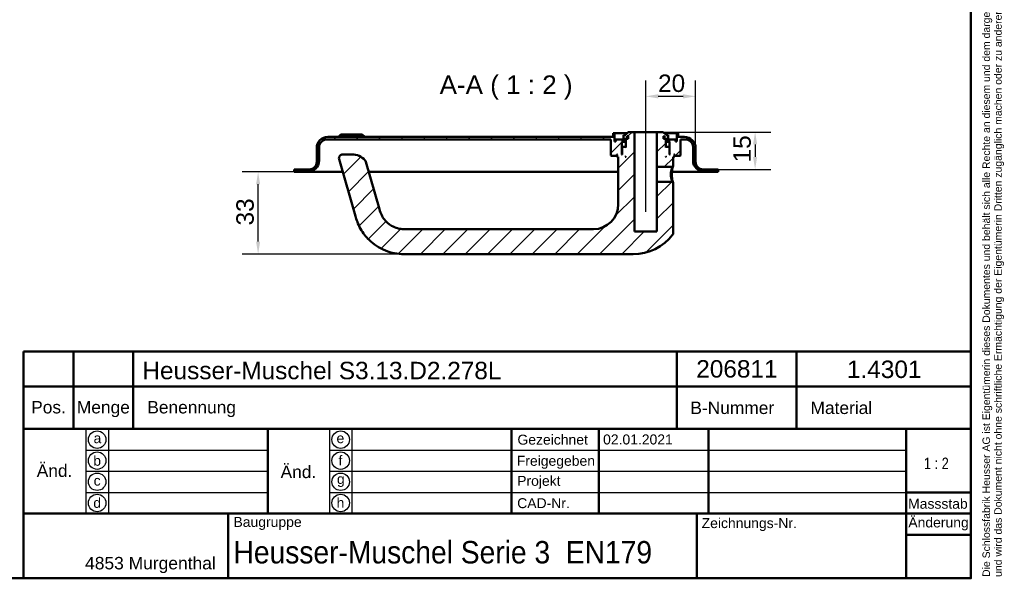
# Model space of a CAD drawing. Header units: millimetres. Extents: x 20 to 833, y 20 to 574.
# Tile 6 of 7: x 438 to 833, y 20 to 244. Entities that reach past the tile are written whole.
import ezdxf
from ezdxf.enums import TextEntityAlignment as Align

# ---------------------------------------------------------------- set-up
doc = ezdxf.new("R2010")
doc.units = ezdxf.units.MM
doc.header["$LTSCALE"] = 2
for name, color, linetype, lineweight in [('Bemaßungen(DIN)', 7, 'Continuous', 25), ('Mittellinie(DIN)', 7, 'Continuous', 25), ('Sichtbare Kanten(DIN)', 7, 'Continuous', 50), ('Skizziergeometrie(DIN)', 7, 'Continuous', 50), ('Skizzierlinie(DIN)', 7, 'Continuous', 25), ('Symbole(DIN)', 7, 'Continuous', 25)]:
    doc.layers.add(name, color=color, linetype=linetype, lineweight=lineweight)
doc.layers.add('Schraffur', color=179, linetype='Continuous', lineweight=9, true_color=0x1e1e47)
doc.styles.add('Aktuell-DIN', font='arial.ttf')
doc.styles.add('Aktuell-DINGroßer Text', font='arial.ttf')
doc.styles.add('STANDARD-DIN~0', font='arial.ttf')
doc.styles.add('Textstil10', font='arial.ttf')
doc.styles.add('Textstil41', font='arial.ttf', dxfattribs={"width": 0.8})
doc.styles.add('Textstil83', font='arial.ttf', dxfattribs={"width": 0.8})
doc.dimstyles.new('CAD-LAN', dxfattribs={"dimscale": 2, "dimtxt": 3.5, "dimasz": 2.5, "dimexe": 3.175, "dimexo": 0, "dimgap": 0.8, "dimtad": 1, "dimrnd": 1e-08, "dimtxsty": 'STANDARD-DIN~0', "dimcen": 0.09, "dimdle": 10, "dimclrd": 250, "dimclre": 250, "dimclrt": 250, "dimadec": 0, "dimazin": 2, "dimtfac": 1, "dimtmove": 0, "dimatfit": 3, "dimfxl": 1, "dimtolj": 1, "dimtzin": 0, "dimlwd": 25, "dimlwe": 25, "dimarcsym": 0})

# ---------------------------------------------------------------- blocks, each defined once
blk = doc.blocks.new('Ränder Standardrahmen')
at = {"layer": 'Skizziergeometrie(DIN)', "flags": 128}
blk.add_lwpolyline([(10, 10), (10, 287), (410, 287), (410, 10), (10, 10)], dxfattribs=at)
blk = doc.blocks.new('Schriftfelder Heusser')
at = {"layer": 'Skizziergeometrie(DIN)'}
for p, q in [((101, 229.92), (101, 236.92)), ((101, 236.92), (291, 236.92)), ((111, 229.92), (111, 236.92)), ((123, 229.92), (123, 236.92)), ((232, 229.92), (232, 236.92)), ((256, 229.92), (256, 236.92)), ((291, 236.92), (291, 229.92)), ((101, 191.42), (101, 229.92)), ((101, 229.92), (291, 229.92)), ((111, 229.92), (111, 221.42)), ((123, 229.92), (123, 221.42)), ((232, 229.92), (232, 221.42)), ((256, 229.92), (256, 221.42)), ((291, 229.92), (291, 191.42)), ((101, 221.42), (291, 221.42)), ((150, 221.42), (150, 204.42)), ((198.85, 221.42), (198.85, 204.42)), ((216.35, 221.42), (216.35, 204.42)), ((238.35, 221.42), (238.35, 204.42)), ((278, 221.42), (278, 191.42)), ((278, 208.67), (291, 208.67)), ((101, 204.42), (291, 204.42)), ((142, 204.42), (142, 191.42)), ((236, 204.42), (236, 191.42)), ((278, 200.17), (291, 200.17)), ((291, 191.42), (101, 191.42))]:
    blk.add_line(p, q, dxfattribs=at)
at = {"layer": 'Skizzierlinie(DIN)'}
for p, q in [((113.5, 221.42), (113.5, 204.42)), ((118, 221.42), (118, 204.42)), ((162.35, 221.42), (162.35, 204.42)), ((166.85, 221.42), (166.85, 204.42)), ((113.5, 217.17), (150, 217.17)), ((162.35, 217.17), (278, 217.17)), ((113.5, 212.92), (150, 212.92)), ((162.35, 212.92), (278, 212.92)), ((113.5, 208.67), (150, 208.67)), ((162.35, 208.67), (278, 208.67))]:
    blk.add_line(p, q, dxfattribs=at)
for centre in [(115.75, 219.25), (164.6, 219.25), (115.75, 215.04), (164.6, 215.04), (115.75, 210.79), (164.6, 210.79), (115.75, 206.54), (164.6, 206.54)]:
    blk.add_circle(centre, 1.75, dxfattribs=at)
at = {"layer": 'Symbole(DIN)', "color": 7, "insert": (293.33, 191.7), "char_height": 1.5, "width": 182.3003, "attachment_point": 1, "rotation": 90, "line_spacing_factor": 0.944221, "style": 'Aktuell-DIN'}
blk.add_mtext('\\fArial|b0|i0;\\H1.5000;Die Schlossfabrik Heusser AG ist Eigentümerin dieses Dokumentes und behält sich alle Rechte an diesem und dem dargestellten Gegenstand vor. Der Empfänger anerkennt diese Rechte\\Pund wird das Dokument nicht ohne schriftliche Ermächtigung der Eigentümerin Dritten zugänglich machen oder zu anderen Zwecken verwenden, zu dem es ihm übergeben worden ist.\\P ', dxfattribs=at)
at = {"layer": 'Symbole(DIN)', "color": 179, "true_color": 0x262659, "style": 'Aktuell-DIN'}
for s, insert, char_height, attachment_point in [('B-Nummer', (234.74, 225.62), 2.489, 4), ('Material', (265.02, 225.62), 2.489, 5), ('Pos.', (106, 227), 2.489, 2), ('Menge', (117, 227), 2.489, 2), ('Benennung', (125.81, 225.38), 2.489, 4), ('\\fArial|b0|i0;a', (115.81, 219.53), 2, 5), ('\\fArial|b0|i0;e', (164.54, 219.53), 2, 5), ('\\fArial|b0|i0;Gezeichnet', (200.05, 219.23), 2, 4), ('\\fArial|b0|i0;b', (115.75, 215), 2, 5), ('\\fArial|b0|i0;f', (164.55, 215.06), 2, 5), ('\\fArial|b0|i0;Freigegeben', (199.92, 216), 2, 1), ('\\fArial|b0|i0;c', (115.75, 211.01), 2, 5), ('\\fArial|b0|i0;g', (164.63, 211.05), 2, 5), ('\\fArial|b0|i0;Projekt', (200, 211.98), 2, 1), ('\\fArial|b0|i0;d', (115.76, 206.55), 2, 5), ('\\fArial|b0|i0;h', (164.55, 206.57), 2, 5), ('\\fArial|b0|i0;CAD-Nr.', (200, 207.5), 2, 1), ('\\fArial|b0|i0;\\H2.0000;Massstab', (284.39, 206.37), 2, 5), ('\\fArial|b0|i0;\\H2.0000;Baugruppe', (143.1, 203.73), 2, 1), ('\\fArial|b0|i0;Zeichnungs-Nr.', (237, 203.5), 2, 1), ('\\fArial|b0|i0;\\H2.5000;4853 Murgenthal', (113.33, 192.46), 2.5, 7)]:
    blk.add_mtext(s, dxfattribs=dict(at, insert=insert, char_height=char_height, attachment_point=attachment_point))
at = {"layer": 'Symbole(DIN)', "color": 179, "true_color": 0x262659, "attachment_point": 5, "style": 'Aktuell-DIN'}
for s, insert, char_height, width in [('Änd.', (107.21, 213), 2.489, 12.3494), ('Änd.', (156.12, 212.76), 2.489, 12.3494), ('\\fArial|b0|i0;Änderung', (284.51, 202.33), 2, 12.1143)]:
    blk.add_mtext(s, dxfattribs=dict(at, insert=insert, char_height=char_height, width=width))
at = {"layer": 'Symbole(DIN)', "color": 7, "insert": (143.1, 196.62), "char_height": 4.5, "width": 90.18, "attachment_point": 4, "style": 'Aktuell-DIN'}
blk.add_mtext('\\fArial|b0|i0;\\W0.90;\\H4.5000;Heusser-Muschel Serie 3  EN179', dxfattribs=at)
at = {"layer": 'Symbole(DIN)', "color": 179, "true_color": 0x262659, "style": 'Textstil10'}
blk.add_attdef('ERSTELLUNGSDATUM_001', (217.23, 218.29), '', height=2, dxfattribs=at)
at = {"layer": 'Symbole(DIN)', "color": 179, "true_color": 0x262659}
for tag, height, style, p in [('AUTOR', 2.49, 'Aktuell-DIN', (240.03, 219.26)), ('KONTROLLDATUM', 2, 'Textstil10', (217.42, 215.04)), ('KONTROLLIERT_VON', 2, 'Textstil10', (239.98, 215.05))]:
    blk.add_attdef(tag, text='', height=height, dxfattribs=dict(at, style=style)).set_placement(p, align=Align.MIDDLE_LEFT)
at = {"layer": 'Symbole(DIN)', "color": 7, "style": 'Textstil83', "width": 0.8}
blk.add_attdef('Anfänglicher_Ansichtsmaßstab_001', (281.57, 213.34), '', height=2.3, dxfattribs=at)
at = {"layer": 'Symbole(DIN)', "color": 179, "true_color": 0x262659, "style": 'Textstil10'}
blk.add_attdef('PROJEKT', text='', height=2, dxfattribs=at).set_placement((217.77, 209.72), align=Align.BOTTOM_LEFT)
at = {"layer": 'Symbole(DIN)', "color": 7, "style": 'Textstil41', "width": 0.8}
blk.add_attdef('STATUS', text='', height=5, dxfattribs=at).set_placement((284.53, 195.86), align=Align.MIDDLE_CENTER)
blk = doc.blocks.new('*D25')
at = {"layer": 'Bemaßungen(DIN)', "color": 250, "linetype": 'Continuous', "lineweight": 25, "true_color": 0x3f3f3f, "transparency": 16777216}
for p, q in [((689.57, 204.15), (689.57, 219.82)), ((709.57, 192.65), (709.57, 219.82)), ((694.57, 213.47), (704.57, 213.47))]:
    blk.add_line(p, q, dxfattribs=at)
at = {"layer": 'Bemaßungen(DIN)', "color": 250, "linetype": 'Continuous', "true_color": 0x3f3f3f, "transparency": 16777216}
for points in [[(694.57, 214.31), (694.57, 212.64), (689.57, 213.47)], [(704.57, 214.31), (704.57, 212.64), (709.57, 213.47)]]:
    blk.add_solid(points, dxfattribs=at)
at = {"layer": 'Defpoints', "color": 0, "linetype": 'Continuous', "transparency": 16777216}
for p in [(709.57, 213.47), (689.57, 204.15), (709.57, 192.65)]:
    blk.add_point(p, dxfattribs=at)
at = {"layer": 'Bemaßungen(DIN)', "color": 250, "linetype": 'Continuous', "lineweight": 25, "true_color": 0x3f3f3f, "transparency": 16777216, "insert": (694.51, 222.22), "char_height": 7, "attachment_point": 1, "style": 'STANDARD-DIN~0'}
blk.add_mtext('\\A1;20', dxfattribs=at)
blk = doc.blocks.new('*D26')
at = {"layer": 'Bemaßungen(DIN)', "color": 250, "linetype": 'Continuous', "lineweight": 25, "true_color": 0x3f3f3f, "transparency": 16777216}
for p, q in [((696.57, 199.15), (739.8, 199.15)), ((733.45, 194.15), (733.45, 189.15)), ((718.57, 184.15), (739.8, 184.15))]:
    blk.add_line(p, q, dxfattribs=at)
at = {"layer": 'Bemaßungen(DIN)', "color": 250, "linetype": 'Continuous', "true_color": 0x3f3f3f, "transparency": 16777216}
for points in [[(732.61, 194.15), (734.28, 194.15), (733.45, 199.15)], [(732.61, 189.15), (734.28, 189.15), (733.45, 184.15)]]:
    blk.add_solid(points, dxfattribs=at)
at = {"layer": 'Defpoints', "color": 0, "linetype": 'Continuous', "transparency": 16777216}
for p in [(696.57, 199.15), (718.57, 184.15), (733.45, 184.15)]:
    blk.add_point(p, dxfattribs=at)
at = {"layer": 'Bemaßungen(DIN)', "color": 250, "linetype": 'Continuous', "lineweight": 25, "true_color": 0x3f3f3f, "transparency": 16777216, "insert": (724.7, 186.94), "char_height": 7, "attachment_point": 1, "rotation": 90, "style": 'STANDARD-DIN~0'}
blk.add_mtext('\\A1;15', dxfattribs=at)
blk = doc.blocks.new('*D27')
at = {"layer": 'Bemaßungen(DIN)', "color": 250, "linetype": 'Continuous', "lineweight": 25, "true_color": 0x3f3f3f, "transparency": 16777216}
for p, q in [((548.57, 183.15), (527.72, 183.15)), ((534.07, 155.15), (534.07, 178.15)), ((592.57, 150.15), (527.72, 150.15))]:
    blk.add_line(p, q, dxfattribs=at)
at = {"layer": 'Bemaßungen(DIN)', "color": 250, "linetype": 'Continuous', "true_color": 0x3f3f3f, "transparency": 16777216}
for points in [[(533.24, 178.15), (534.9, 178.15), (534.07, 183.15)], [(533.24, 155.15), (534.9, 155.15), (534.07, 150.15)]]:
    blk.add_solid(points, dxfattribs=at)
at = {"layer": 'Defpoints', "color": 0, "linetype": 'Continuous', "transparency": 16777216}
for p in [(534.07, 183.15), (548.57, 183.15), (592.57, 150.15)]:
    blk.add_point(p, dxfattribs=at)
at = {"layer": 'Bemaßungen(DIN)', "color": 250, "linetype": 'Continuous', "lineweight": 25, "true_color": 0x3f3f3f, "transparency": 16777216, "insert": (525.32, 161.63), "char_height": 7, "attachment_point": 1, "rotation": 90, "style": 'STANDARD-DIN~0'}
blk.add_mtext('\\A1;33', dxfattribs=at)

msp = doc.modelspace()

# ---------------------------------------------------------------- hatches: boundary and pattern name
at = {"layer": 'Schraffur'}
h = msp.add_hatch(dxfattribs=at)
h.set_pattern_fill('ANSI31', color=256, scale=50.8, style=0)
h.set_pattern_definition([(45, (0, 0), (-4.49013, 4.49013), [])])
edge = h.paths.add_edge_path()
edge.add_spline(control_points=[(700.1968, 185.1462), (700.2583, 185.2064), (700.3201, 185.2663), (700.4441, 185.3865), (700.5064, 185.4468), (700.5693, 185.5071)], knot_values=[-0.05180791, -0.05180791, -0.05180791, -0.05180791, -0.02598674, -0.02598674, 0, 0, 0, 0], degree=3, periodic=0)
edge.add_line((700.5693, 185.5071), (700.5693, 189.1462))
edge.add_line((700.5693, 189.1462), (700.8693, 189.1462))
edge.add_line((700.8693, 189.1462), (701.0693, 189.3462))
edge.add_line((701.0693, 189.3462), (701.0693, 189.9462))
edge.add_line((701.0693, 189.9462), (700.8693, 190.1462))
edge.add_line((700.8693, 190.1462), (701.1693, 190.1462))
edge.add_line((701.1693, 190.1462), (701.1693, 189.6462))
edge.add_line((701.1693, 189.6462), (701.2693, 189.5462))
edge.add_line((701.2693, 189.5462), (703.3693, 189.5462))
edge.add_line((703.3693, 189.5462), (703.5693, 189.7462))
edge.add_line((703.5693, 189.7462), (703.5693, 196.1462))
edge.add_line((703.5693, 196.1462), (705.5693, 196.1462))
edge.add_ellipse((705.5693, 193.1462), major_axis=(0, 3), ratio=1, start_angle=270, end_angle=360, ccw=False)
edge.add_line((708.5693, 193.1462), (708.5693, 187.6462))
edge.add_ellipse((713.0693, 187.6462), major_axis=(-4.5, 0), ratio=1, start_angle=0, end_angle=90)
edge.add_line((713.0693, 183.1462), (718.5693, 183.1462))
edge.add_line((718.5693, 183.1462), (718.5693, 184.1462))
edge.add_line((718.5693, 184.1462), (712.5693, 184.1462))
edge.add_ellipse((712.5693, 187.1462), major_axis=(0, -3), ratio=1, start_angle=270, end_angle=360, ccw=False)
edge.add_line((709.5693, 187.1462), (709.5693, 192.6462))
edge.add_ellipse((705.0693, 192.6462), major_axis=(4.5, 0), ratio=1, start_angle=0, end_angle=90)
edge.add_line((705.0693, 197.1462), (702.5693, 197.1462))
edge.add_line((702.5693, 197.1462), (702.5693, 198.6462))
edge.add_line((702.5693, 198.6462), (702.0693, 198.6462))
edge.add_line((702.0693, 198.6462), (702.0693, 195.3462))
edge.add_line((702.0693, 195.3462), (701.5693, 195.3462))
edge.add_line((701.5693, 195.3462), (701.5693, 196.1462))
edge.add_line((701.5693, 196.1462), (698.5693, 196.1462))
edge.add_line((698.5693, 196.1462), (698.5693, 195.3462))
edge.add_line((698.5693, 195.3462), (699.3193, 195.3462))
edge.add_line((699.3193, 195.3462), (699.1193, 195.1462))
edge.add_line((699.1193, 195.1462), (699.1193, 190.3462))
edge.add_line((699.1193, 190.3462), (699.3193, 190.1462))
edge.add_line((699.3193, 190.1462), (699.0693, 190.1462))
edge.add_line((699.0693, 190.1462), (699.0693, 192.9462))
edge.add_line((699.0693, 192.9462), (698.8693, 193.1462))
edge.add_line((698.8693, 193.1462), (697.7693, 193.1462))
edge.add_line((697.7693, 193.1462), (697.5693, 192.9462))
edge.add_line((697.5693, 192.9462), (697.5693, 196.3462))
edge.add_line((697.5693, 196.3462), (698.5359, 196.3462))
edge.add_line((698.5359, 196.3462), (698.5359, 197.8462))
edge.add_line((698.5359, 197.8462), (697.5693, 197.8462))
edge.add_line((697.5693, 197.8462), (697.5693, 198.1462))
edge.add_line((697.5693, 198.1462), (696.5693, 199.1462))
edge.add_line((696.5693, 199.1462), (694.0693, 199.1462))
edge.add_line((694.0693, 199.1462), (694.0693, 185.1462))
edge.add_line((694.0693, 185.1462), (700.1968, 185.1462))
h.paths.add_polyline_path([(696.6693, 196.3462), (696.6693, 197.4462), (697.0333, 197.4462), (697.0333, 196.3462)], flags=0)
h.paths.add_polyline_path([(697.7693, 189.1462), (697.5693, 189.1462), (697.5693, 189.3462)], flags=0)
edge = h.paths.add_edge_path()
edge.add_spline(control_points=[(700.5693, 178.7856), (700.5075, 178.8459), (700.4453, 178.9061), (700.3213, 179.0263), (700.2595, 179.0862), (700.1979, 179.1462)], knot_values=[-0.05197531, -0.05197531, -0.05197531, -0.05197531, -0.02598765, -0.02598765, -0.00017337, -0.00017337, -0.00017337, -0.00017337], degree=3, periodic=0)
edge.add_line((700.1979, 179.1462), (694.0693, 179.1462))
edge.add_line((694.0693, 179.1462), (694.0693, 159.1462))
edge.add_line((694.0693, 159.1462), (685.0693, 159.1462))
edge.add_line((685.0693, 159.1462), (685.0693, 199.1462))
edge.add_line((685.0693, 199.1462), (682.5693, 199.1462))
edge.add_line((682.5693, 199.1462), (681.5693, 198.1462))
edge.add_line((681.5693, 198.1462), (681.5693, 197.8462))
edge.add_line((681.5693, 197.8462), (680.6026, 197.8462))
edge.add_line((680.6026, 197.8462), (680.6026, 196.3462))
edge.add_line((680.6026, 196.3462), (681.5693, 196.3462))
edge.add_line((681.5693, 196.3462), (681.5693, 192.9462))
edge.add_line((681.5693, 192.9462), (681.3693, 193.1462))
edge.add_line((681.3693, 193.1462), (680.2693, 193.1462))
edge.add_line((680.2693, 193.1462), (680.0693, 192.9462))
edge.add_line((680.0693, 192.9462), (680.0693, 190.1462))
edge.add_line((680.0693, 190.1462), (679.8193, 190.1462))
edge.add_line((679.8193, 190.1462), (680.0193, 190.3462))
edge.add_line((680.0193, 190.3462), (680.0193, 195.1462))
edge.add_line((680.0193, 195.1462), (679.8193, 195.3462))
edge.add_line((679.8193, 195.3462), (680.5693, 195.3462))
edge.add_line((680.5693, 195.3462), (680.5693, 196.1462))
edge.add_line((680.5693, 196.1462), (677.5693, 196.1462))
edge.add_line((677.5693, 196.1462), (677.5693, 195.3462))
edge.add_line((677.5693, 195.3462), (677.0693, 195.3462))
edge.add_line((677.0693, 195.3462), (677.0693, 198.6462))
edge.add_line((677.0693, 198.6462), (676.5693, 198.6462))
edge.add_line((676.5693, 198.6462), (676.5693, 197.1462))
edge.add_line((676.5693, 197.1462), (562.0693, 197.1462))
edge.add_ellipse((562.0693, 192.6462), major_axis=(0, 4.5), ratio=1, start_angle=0, end_angle=90)
edge.add_line((557.5693, 192.6462), (557.5693, 187.1462))
edge.add_ellipse((554.5693, 187.1462), major_axis=(3, 0), ratio=1, start_angle=270, end_angle=360, ccw=False)
edge.add_line((554.5693, 184.1462), (548.5693, 184.1462))
edge.add_line((548.5693, 184.1462), (548.5693, 183.1462))
edge.add_line((548.5693, 183.1462), (554.0693, 183.1462))
edge.add_ellipse((554.0693, 187.6462), major_axis=(0, -4.5), ratio=1, start_angle=0, end_angle=90)
edge.add_line((558.5693, 187.6462), (558.5693, 193.1462))
edge.add_ellipse((561.5693, 193.1462), major_axis=(-3, 0), ratio=1, start_angle=270, end_angle=360, ccw=False)
edge.add_line((561.5693, 196.1462), (675.5693, 196.1462))
edge.add_line((675.5693, 196.1462), (675.5693, 189.7462))
edge.add_line((675.5693, 189.7462), (675.7693, 189.5462))
edge.add_line((675.7693, 189.5462), (677.8693, 189.5462))
edge.add_line((677.8693, 189.5462), (677.9693, 189.6462))
edge.add_line((677.9693, 189.6462), (677.9693, 190.1462))
edge.add_line((677.9693, 190.1462), (678.2693, 190.1462))
edge.add_line((678.2693, 190.1462), (678.0693, 189.9462))
edge.add_line((678.0693, 189.9462), (678.0693, 189.3462))
edge.add_line((678.0693, 189.3462), (678.2693, 189.1462))
edge.add_line((678.2693, 189.1462), (678.5693, 189.1462))
edge.add_line((678.5693, 189.1462), (678.5693, 170.1462))
edge.add_ellipse((668.5693, 170.1462), major_axis=(10, 0), ratio=1, start_angle=270, end_angle=360, ccw=False)
edge.add_line((668.5693, 160.1462), (592.5693, 160.1462))
edge.add_spline(control_points=[(592.5693, 160.1462), (591.7073, 160.1462), (590.8417, 160.2666), (589.1678, 160.7291), (588.3684, 161.0734), (586.4906, 162.1842), (585.4808, 163.0768), (583.9672, 165.0427), (583.2787, 166.2668), (582.7431, 168.1346)], knot_values=[-2.10097166, -2.10097166, -2.10097166, -2.10097166, -1.67336567, -1.67336567, -1.23980761, -1.23980761, -0.58292416, -0.58292416, 0, 0, 0, 0], degree=3, periodic=0)
edge.add_line((582.7431, 168.1346), (577.2709, 187.2183))
edge.add_ellipse((575.8291, 186.8048), major_axis=(1.4419, 0.4135), ratio=1, start_angle=0, end_angle=25.69736)
edge.add_ellipse((571.7224, 183.1462), major_axis=(5.2267, 4.6564), ratio=1, start_angle=0, end_angle=48.30264)
edge.add_line((571.7224, 190.1462), (568.0189, 190.1462))
edge.add_ellipse((568.0189, 188.6462), major_axis=(0, 1.5), ratio=1, start_angle=0, end_angle=106)
edge.add_line((566.577, 188.2328), (573.1305, 165.3783))
edge.add_spline(control_points=[(573.1305, 165.3783), (573.5459, 163.9294), (574.0198, 162.2982), (576.1354, 158.6059), (577.283, 157.1199), (580.2908, 154.1862), (582.4583, 152.649), (587.5118, 150.6389), (590.039, 150.1462), (592.5693, 150.1462)], knot_values=[-3.21872051, -3.21872051, -3.21872051, -3.21872051, -2.32504467, -2.32504467, -1.6316215, -1.6316215, -0.7590868, -0.7590868, 0, 0, 0, 0], degree=3, periodic=0)
edge.add_line((592.5693, 150.1462), (684.5693, 150.1462))
edge.add_ellipse((684.5693, 170.1462), major_axis=(0, -20), ratio=1, start_angle=0, end_angle=52.143296)
edge.add_spline(control_points=[(700.3602, 157.8725), (700.4369, 157.9723), (700.4953, 158.0862), (700.557, 158.2976), (700.5705, 158.392), (700.5693, 158.4864)], knot_values=[-0.06607988, -0.06607988, -0.06607988, -0.06607988, -0.02831258, -0.02831258, 0, 0, 0, 0], degree=3, periodic=0)
edge.add_line((700.5693, 158.4864), (700.5693, 178.7856))
h.paths.add_polyline_path([(681.5693, 189.1462), (681.3693, 189.1462), (681.5693, 189.3462)], flags=0)
h.paths.add_polyline_path([(682.4693, 197.4462), (682.4693, 196.3462), (682.1052, 196.3462), (682.1052, 197.4462)], flags=0)

# ---------------------------------------------------------------- linework, layer by layer
at = {"layer": 'Mittellinie(DIN)', "linetype": 'Continuous'}
msp.add_line((689.5693, 167.1462), (689.5693, 204.1462), dxfattribs=at)
at = {"layer": 'Sichtbare Kanten(DIN)'}
for p, q in [((567.3193, 198.1462), (566.3193, 197.1462)), ((567.3193, 198.1462), (575.8193, 198.1462)), ((575.8193, 198.1462), (576.8193, 197.1462)), ((677.0693, 198.6462), (676.5693, 198.6462)), ((676.5693, 198.6462), (676.5693, 197.1462)), ((677.0693, 195.3462), (677.0693, 198.6462)), ((677.0693, 198.6462), (682.0693, 198.6462)), ((681.5693, 197.8462), (680.6026, 197.8462)), ((680.6026, 197.8462), (680.6026, 196.3462)), ((682.5693, 199.1462), (681.5693, 198.1462)), ((681.5693, 198.1462), (681.5693, 197.8462)), ((685.0693, 199.1462), (682.5693, 199.1462)), ((685.0693, 159.1462), (685.0693, 199.1462)), ((685.0693, 199.1462), (694.0693, 199.1462)), ((696.5693, 199.1462), (694.0693, 199.1462)), ((694.0693, 199.1462), (694.0693, 185.1462)), ((697.5693, 198.1462), (696.5693, 199.1462)), ((697.0693, 198.6462), (702.0693, 198.6462)), ((697.5693, 197.8462), (697.5693, 198.1462)), ((698.5359, 197.8462), (697.5693, 197.8462)), ((698.5359, 196.3462), (698.5359, 197.8462)), ((702.5693, 198.6462), (702.0693, 198.6462)), ((702.0693, 198.6462), (702.0693, 195.3462)), ((702.5693, 197.1462), (702.5693, 198.6462)), ((561.5693, 196.1462), (675.5693, 196.1462)), ((676.5693, 197.1462), (562.0693, 197.1462)), ((675.5693, 196.1462), (675.5693, 189.7462)), ((677.5693, 195.3462), (677.0693, 195.3462)), ((680.5693, 196.1462), (677.5693, 196.1462)), ((677.5693, 196.1462), (677.5693, 195.3462)), ((680.0193, 195.1462), (679.8193, 195.3462)), ((679.8193, 195.3462), (680.5693, 195.3462)), ((680.0193, 190.3462), (680.0193, 195.1462)), ((680.0193, 195.1462), (681.5693, 195.1462)), ((680.5693, 195.3462), (680.5693, 196.1462)), ((680.5693, 196.1462), (681.5693, 196.1462)), ((681.5693, 195.3462), (680.5693, 195.3462)), ((680.6026, 196.3462), (681.5693, 196.3462)), ((681.5693, 196.3462), (681.5693, 192.9462)), ((682.1052, 196.3462), (682.1052, 197.4462)), ((682.1052, 197.4462), (682.4693, 197.4462)), ((682.4693, 196.3462), (682.1052, 196.3462)), ((682.4693, 197.4462), (682.4693, 196.3462)), ((696.6693, 196.3462), (696.6693, 197.4462)), ((696.6693, 197.4462), (697.0333, 197.4462)), ((697.0333, 196.3462), (696.6693, 196.3462)), ((697.0333, 197.4462), (697.0333, 196.3462)), ((697.5693, 192.9462), (697.5693, 196.3462)), ((697.5693, 196.3462), (698.5359, 196.3462)), ((697.5693, 196.1462), (698.5693, 196.1462)), ((698.5693, 195.3462), (697.5693, 195.3462)), ((697.5693, 195.1462), (699.1193, 195.1462)), ((701.5693, 196.1462), (698.5693, 196.1462)), ((698.5693, 196.1462), (698.5693, 195.3462)), ((698.5693, 195.3462), (699.3193, 195.3462)), ((699.3193, 195.3462), (699.1193, 195.1462)), ((699.1193, 195.1462), (699.1193, 190.3462)), ((701.5693, 195.3462), (701.5693, 196.1462)), ((702.0693, 195.3462), (701.5693, 195.3462)), ((705.0693, 197.1462), (702.5693, 197.1462)), ((703.5693, 189.7462), (703.5693, 196.1462)), ((703.5693, 196.1462), (705.5693, 196.1462)), ((557.5693, 192.6462), (557.5693, 187.1462)), ((558.5693, 187.6462), (558.5693, 193.1462)), ((571.7224, 190.1462), (568.0189, 190.1462)), ((675.5693, 189.7462), (675.7693, 189.5462)), ((677.8693, 189.5462), (677.9693, 189.6462)), ((677.9693, 189.6462), (677.9693, 190.1462)), ((677.9693, 190.1462), (678.2693, 190.1462)), ((678.0693, 189.6462), (677.9693, 189.6462)), ((678.2693, 190.1462), (678.0693, 189.9462)), ((678.0693, 189.9462), (678.0693, 189.3462)), ((679.8193, 190.1462), (680.0193, 190.3462)), ((680.0693, 190.1462), (679.8193, 190.1462)), ((680.0693, 190.3462), (680.0193, 190.3462)), ((680.2693, 193.1462), (680.0693, 192.9462)), ((680.0693, 192.9462), (680.0693, 190.1462)), ((681.3693, 193.1462), (680.2693, 193.1462)), ((681.5693, 192.9462), (681.3693, 193.1462)), ((681.5693, 193.1462), (681.3693, 193.1462)), ((697.7693, 193.1462), (697.5693, 192.9462)), ((697.7693, 193.1462), (697.5693, 193.1462)), ((698.8693, 193.1462), (697.7693, 193.1462)), ((699.0693, 192.9462), (698.8693, 193.1462)), ((699.0693, 190.1462), (699.0693, 192.9462)), ((699.1193, 190.3462), (699.0693, 190.3462)), ((699.3193, 190.1462), (699.0693, 190.1462)), ((699.1193, 190.3462), (699.3193, 190.1462)), ((701.0693, 189.9462), (700.8693, 190.1462)), ((700.8693, 190.1462), (701.1693, 190.1462)), ((701.0693, 189.3462), (701.0693, 189.9462)), ((701.1693, 189.6462), (701.0693, 189.6462)), ((701.1693, 190.1462), (701.1693, 189.6462)), ((701.1693, 189.6462), (701.2693, 189.5462)), ((703.3693, 189.5462), (703.5693, 189.7462)), ((708.5693, 193.1462), (708.5693, 187.6462)), ((709.5693, 187.1462), (709.5693, 192.6462)), ((566.577, 188.2328), (573.1305, 165.3783)), ((582.7431, 168.1346), (577.2709, 187.2183)), ((675.7693, 189.5462), (677.8693, 189.5462)), ((677.8693, 189.5462), (678.0693, 189.5462)), ((678.0693, 189.3462), (678.2693, 189.1462)), ((678.2693, 189.1462), (678.5693, 189.1462)), ((678.5693, 189.1462), (678.5693, 170.1462)), ((681.3693, 189.1462), (681.5693, 189.3462)), ((681.5693, 189.1462), (681.3693, 189.1462)), ((681.5693, 189.3462), (681.5693, 189.1462)), ((697.5693, 189.1462), (697.5693, 189.3462)), ((697.5693, 189.3462), (697.7693, 189.1462)), ((697.7693, 189.1462), (697.5693, 189.1462)), ((700.5693, 185.5071), (700.5693, 189.1462)), ((700.5693, 189.1462), (700.8693, 189.1462)), ((700.8693, 189.1462), (701.0693, 189.3462)), ((701.0693, 189.5462), (701.2693, 189.5462)), ((701.2693, 189.5462), (703.3693, 189.5462)), ((554.5693, 184.1462), (548.5693, 184.1462)), ((548.5693, 184.1462), (548.5693, 183.1462)), ((548.5693, 183.1462), (554.0693, 183.1462)), ((554.0693, 183.1462), (565.5693, 183.1462)), ((565.5693, 183.1462), (568.0356, 183.1462)), ((578.4386, 183.1462), (678.5693, 183.1462)), ((694.0693, 185.1462), (700.1968, 185.1462)), ((694.0693, 179.1462), (694.0693, 185.1462)), ((700.0574, 183.1462), (701.5693, 183.1462)), ((700.1965, 185.1465), (700.5686, 185.5071)), ((701.5693, 183.1462), (713.0693, 183.1462)), ((718.5693, 184.1462), (712.5693, 184.1462)), ((713.0693, 183.1462), (718.5693, 183.1462)), ((718.5693, 183.1462), (718.5693, 184.1462)), ((700.1979, 179.1462), (694.0693, 179.1462)), ((694.0693, 179.1462), (694.0693, 159.1462)), ((700.5697, 178.7856), (700.1977, 179.1461)), ((700.5693, 158.4864), (700.5693, 178.7856)), ((668.5693, 160.1462), (592.5693, 160.1462)), ((694.0693, 159.1462), (685.0693, 159.1462)), ((592.5693, 150.1462), (684.5693, 150.1462))]:
    msp.add_line(p, q, dxfattribs=at)
for centre, radius, start, end in [((562.0693, 192.6462), 4.5, 90, 180), ((561.5693, 193.1462), 3, 90, 180), ((705.0693, 192.6462), 4.5, 0, 90), ((705.5693, 193.1462), 3, 0, 90), ((568.0189, 188.6462), 1.5, 90, 196), ((571.7224, 183.1462), 7, 41.69736, 90), ((554.0693, 187.6462), 4.5, 270, 0), ((554.5693, 187.1462), 3, 270, 0), ((575.8291, 186.8048), 1.5, 16, 41.69736), ((713.0693, 187.6462), 4.5, 180, 270), ((712.5693, 187.1462), 3, 180, 270), ((668.5693, 170.1462), 10, 270, 0), ((684.5693, 170.1462), 20, 270, 322.143296)]:
    msp.add_arc(centre, radius, start, end, dxfattribs=at)
for points, knots in [([(700.1968, 185.1462), (700.197, 185.1462), (700.1886, 185.1205), (700.1712, 185.0702), (700.1015, 184.8689), (699.8878, 184.259), (699.7591, 183.4534), (699.6948, 183.0507), (699.6517, 182.5992), (699.6514, 182.147), (699.6512, 181.6948), (699.6937, 181.2433), (699.7579, 180.8402), (699.8863, 180.0341), (700.1013, 179.4243), (700.1718, 179.2227), (700.1895, 179.1722), (700.1981, 179.1462), (700.1979, 179.1462)], [2.64387199, 2.64387199, 2.64387199, 2.64387199, 2.71937512, 2.71937512, 2.71937512, 3.02152791, 3.02152791, 3.02152791, 3.1726043, 3.1726043, 3.1726043, 3.3236807, 3.3236807, 3.3236807, 3.62583349, 3.62583349, 3.62583349, 3.70156238, 3.70156238, 3.70156238, 3.70156238]), ([(700.5697, 178.7856), (700.5699, 178.7854), (700.5254, 178.9259), (700.136, 180.1215), (699.9598, 182.147), (700.1382, 184.1736), (700.5252, 185.3665), (700.5688, 185.5072), (700.5686, 185.5071)], [-1.5862907, -1.5862907, -1.5862907, -1.5862907, -1.51076395, -1.20861116, -1.05753477, -0.90645837, -0.60430558, -0.52879752, -0.52879752, -0.52879752, -0.52879752]), ([(592.5693, 160.1462), (591.7073, 160.1462), (590.8417, 160.2666), (589.1678, 160.7291), (588.3684, 161.0734), (586.4906, 162.1842), (585.4808, 163.0768), (583.9672, 165.0427), (583.2787, 166.2668), (582.7431, 168.1346)], [-2.10097166, -2.10097166, -2.10097166, -2.10097166, -1.67336567, -1.67336567, -1.23980761, -1.23980761, -0.58292416, -0.58292416, 0, 0, 0, 0]), ([(573.1305, 165.3783), (573.5459, 163.9294), (574.0198, 162.2982), (576.1354, 158.6059), (577.283, 157.1199), (580.2908, 154.1862), (582.4583, 152.649), (587.5118, 150.6389), (590.039, 150.1462), (592.5693, 150.1462)], [-3.21872051, -3.21872051, -3.21872051, -3.21872051, -2.32504467, -2.32504467, -1.6316215, -1.6316215, -0.7590868, -0.7590868, 0, 0, 0, 0]), ([(700.3599, 157.8727), (700.4369, 157.9723), (700.4953, 158.0862), (700.557, 158.2976), (700.5705, 158.392), (700.5705, 158.4864)], [-0.0660798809, -0.0660798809, -0.0660798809, -0.0660798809, -0.0283125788, -0.0283125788, 0, 0, 0, 0])]:
    msp.add_open_spline(points, degree=3, knots=knots, dxfattribs=at)

# ---------------------------------------------------------------- block references
at = {"xscale": 2, "yscale": 2, "zscale": 2}
msp.add_blockref('Ränder Standardrahmen', (0, 0), dxfattribs=at)
msp.add_blockref('Schriftfelder Heusser', (238, -362.8333), dxfattribs=at).add_auto_attribs({'ERSTELLUNGSDATUM_001': '02.01.2021', 'Anfänglicher_Ansichtsmaßstab_001': '1 : 2'})

# ---------------------------------------------------------------- texts
at = {"layer": 'Symbole(DIN)', "color": 7, "insert": (606.8971, 212.1462), "char_height": 7.4676, "attachment_point": 7, "style": 'Aktuell-DINGroßer Text'}
msp.add_mtext('A-A ( 1 : 2 )', dxfattribs=at)
at = {"layer": 'Symbole(DIN)', "color": 7, "char_height": 7, "attachment_point": 1, "style": 'Aktuell-DIN'}
for s, insert, width in [('{\\fArial|b0|i0;\\H7.0000;Heusser-Muschel S3.13.D2.278L}', (487.6588, 106.9058), 144.028206), ('{\\fArial|b0|i0;\\H7.0000;206811}', (709.8296, 107.5797), 32.620428), ('{\\fArial|b0|i0;\\H7.0000;1.4301}', (770.274, 107.4007), 29.899392)]:
    msp.add_mtext(s, dxfattribs=dict(at, insert=insert, width=width))

# ---------------------------------------------------------------- dimensions: what is measured, and where the dimension line sits
at = {"layer": 'Bemaßungen(DIN)', "color": 250, "linetype": 'Continuous', "lineweight": 25, "true_color": 0x3f3f3f}
for base, p1, p2, angle, picture, middle in [((709.5693, 213.4725), (689.5693, 204.1462), (709.5693, 192.6462), 180, '*D25', (699.5693, 213.4725)), ((733.4464, 184.1462), (696.5693, 199.1462), (718.5693, 184.1462), 90, '*D26', (733.4464, 191.6462)), ((534.0693, 183.1462), (592.5693, 150.1462), (548.5693, 183.1462), 90, '*D27', (534.0693, 166.6462))]:
    dim = msp.add_linear_dim(base=base, p1=p1, p2=p2, angle=angle, dimstyle='CAD-LAN', override={"dimgap": 0.8, "dimdec": 2, "dimtol": 0, "dimlim": 0, "dimtp": 0, "dimtm": 0, "dimtdec": 2, "dimtofl": 0, "dimatfit": 1}, dxfattribs=at)
    dim.commit()
    dim.dimension.update_dxf_attribs({"geometry": picture, "text_midpoint": middle, "dimtype": 160})

doc.saveas('drawing.dxf')
